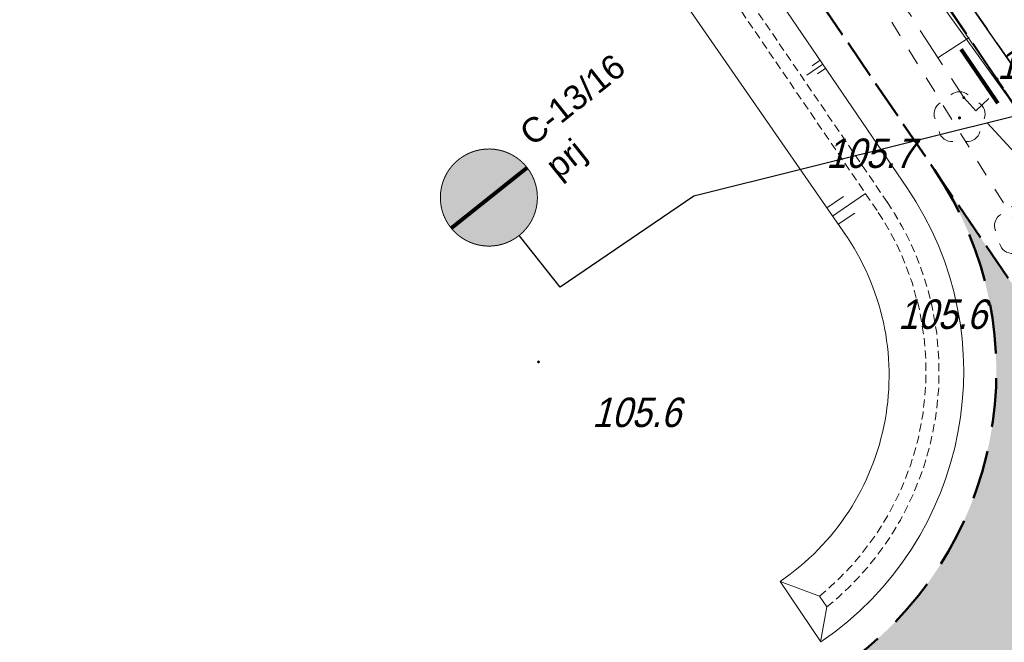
# Model space of a CAD drawing. Extents: x 6530721 to 6531385, y 5978377 to 5979143.
# Tile 55 of 146: x 6530954 to 6530984, y 5978747 to 5978766. Entities that reach past the tile are written whole.
import ezdxf

# ---------------------------------------------------------------- set-up
doc = ezdxf.new("R2010")
doc.units = 0
doc.set_wipeout_variables(frame=1)
for name, pattern in [('AB_rokocin 2014-08-13 AC2004$0$0.5_0.5', [1, 0.5, -0.5]), ('AB_rokocin 2014-08-13 AC2004$0$1.5_0.5', [2, 1.5, -0.5]), ('AB_rokocin 2014-08-13 AC2004$0$823-500', [1.75, 1.25, -0.5]), ('AB_rokocin 2014-08-13 AC2004$0$l217_500', [2, 1.5, -0.5]), ('AB_rokocin 2014-08-13 AC2004$0$l219_500', [0]), ('ACAD_ISO02W100', [15, 12, -3]), ('DASHED2', [0.375, 0.25, -0.125]), ('HIDDEN', [0.375, 0.25, -0.125])]:
    doc.linetypes.add(name, pattern=pattern)
for name, color, linetype, lineweight in [('A-T-OŚ-LBAT-FILL', 7, 'Continuous', 15), ('A-T-OŚ-LR1-CUT', 7, 'Continuous', 15), ('AB-krawędzie', 7, 'ACAD_ISO02W100', 50), ('AB-krawężnik obniżony', 34, 'DASHED2', 50), ('AB-pobocze', 191, 'Continuous', 20), ('AB-wymiarowa', 7, 'Continuous', 30), ('AB-wyp. kostka betonowa grafitowa', 151, 'Continuous', 15), ('AB_rokocin 2014-08-13 AC2004$0$!arkusz4', 7, 'Continuous', 18), ('AB_rokocin 2014-08-13 AC2004$0$217-Granica konturu klasyfikcyjnego', 7, 'Continuous', 18), ('AB_rokocin 2014-08-13 AC2004$0$218-Granica użytku', 7, 'Continuous', 18), ('AB_rokocin 2014-08-13 AC2004$0$219-Linia granicy', 7, 'Continuous', 18), ('AB_rokocin 2014-08-13 AC2004$0$820-Skarpa nieumocniona', 7, 'Continuous', 18), ('AB_rokocin 2014-08-13 AC2004$0$823-Szczyt skarpy nieumocninej', 7, 'Continuous', 18), ('AB_rokocin 2014-08-13 AC2004$0$824-Podnóże skarpy nieumocninej', 7, 'Continuous', 18), ('AB_rokocin 2014-08-13 AC2004$0$drzewo liściaste (punkt)', 7, 'Continuous', 18), ('AB_rokocin 2014-08-13 AC2004$0$krawężnik (linia)', 7, 'Continuous', 18), ('AB_rokocin 2014-08-13 AC2004$0$przewód telekomunikacyjny (linia)-STPOD', 7, 'Continuous', 18), ('AB_rokocin 2014-08-13 AC2004$0$punkt wysokościowy naturalny', 7, 'Continuous', 18), ('AB_rokocin 2014-08-13 AC2004$0$punkt wysokościowy naturalny-Atr2', 7, 'Continuous', 18), ('AB_rokocin 2014-08-13 AC2004$0$punkt wysokościowy sztuczny', 7, 'Continuous', 18), ('AB_rokocin 2014-08-13 AC2004$0$punkt wysokościowy sztuczny-Atr2', 7, 'Continuous', 18), ('ARDPLAN-2D-LBAT', 7, 'Continuous', 18), ('ARDPLAN-2D-LR1', 7, 'HIDDEN', 18), ('ARDPLAN-2D-LR2', 7, 'HIDDEN', 18), ('asf', 7, 'Continuous', 18)]:
    doc.layers.add(name, color=color, linetype=linetype, lineweight=lineweight)
for name, color, linetype in [('gaOzPoziome', 7, 'Continuous'), ('gaPionowe', 7, 'Continuous'), ('zzz.ga.oz_pion_def', 7, 'Continuous'), ('zzz.ga.oz_pion_wypelnienie', 7, 'Continuous'), ('zzz.gaVSDodTekst', 7, 'Continuous'), ('zzz.gaVSDomyslna', 7, 'Continuous'), ('zzz.gaVSNazwa', 7, 'Continuous'), ('zzz.gaVSStan', 7, 'Continuous'), ('zzz.gaVSWielkość', 7, 'Continuous')]:
    doc.layers.add(name, color=color, linetype=linetype)
doc.styles.add('AB_rokocin 2014-08-13 AC2004$0$Standard', font='txt')
doc.styles.add('GA4-ATR-TEXT', font='arial.ttf', dxfattribs={"width": 0.9})
doc.styles.get("Standard").update_dxf_attribs({"font": 'simplex.shx', "width": 0.75, "height": 1.25})
doc.dimstyles.new('GA4-LEADER', dxfattribs={"dimtxt": 1, "dimasz": 1, "dimexe": 1, "dimexo": 1, "dimgap": 1, "dimtad": 1, "dimtxsty": 'Standard', "dimcen": 1, "dimadec": 0, "dimazin": 0, "dimtfac": 1, "dimtmove": 0, "dimatfit": 3, "dimfxl": 1, "dimarcsym": 0})

# ---------------------------------------------------------------- blocks, each defined once
blk = doc.blocks.new('Slope Pattern - Lines - Short')
for p, q in [((0, 25), (50, 25)), ((0, 0), (100, 0)), ((0, -25), (50, -25))]:
    blk.add_line(p, q)
blk.add_point((125, 0))
blk = doc.blocks.new('Slope Pattern - Lines')
for p, q in [((0, 25), (50, 25)), ((0, 0), (100, 0)), ((0, -25), (50, -25))]:
    blk.add_line(p, q)
blk = doc.blocks.new('gaVScolumn0')
at = {"color": 0, "linetype": 'ByBlock', "lineweight": -2}
blk.add_line((0, 0), (0, 400), dxfattribs=at)
blk = doc.blocks.new('z.ga4.C_wyp_0')
at = {"layer": 'zzz.ga.oz_pion_wypelnienie'}
blk.add_hatch(color=0, dxfattribs=at).paths.add_polyline_path([(-399.9999999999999, 400, 1), (399.9999999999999, 400, 1)])
blk = doc.blocks.new('z.ga4.C_wyp_1')
at = {"layer": 'zzz.ga.oz_pion_def', "color": 0, "const_width": 8}
blk.add_lwpolyline([(2.424800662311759e-14, 796, 0.9999999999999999), (-7.274401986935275e-14, 4.000000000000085, 0.9999999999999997), (1.561425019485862e-13, 796, 1.174738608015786)], format="xyb", dxfattribs=at)
blk = doc.blocks.new('z.ga4.C-13_1')
at = {"layer": 'zzz.ga.oz_pion_def'}
h = blk.add_hatch(color=0, dxfattribs=at)
h.paths.add_polyline_path([(68.72983346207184, 120), (80.38518603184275, 120.0000000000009, 3.319278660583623), (150.2792960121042, 245.4705049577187), (101.8886781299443, 323.6399646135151), (113.4174698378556, 360.0000000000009), (160, 360.0000000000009), (160, 400.0000000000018), (39.45740863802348, 400.0000000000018, 0.8437181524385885), (36.40625052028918, 381.1979164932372), (93.15920007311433, 362.2802666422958), (86.09472528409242, 340.0000000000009), (-138.924410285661, 340.0000000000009), (-124.1063770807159, 391.2931918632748, -0.334943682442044), (-112.567101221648, 400.0000000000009), (-80, 400.0000000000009), (-80, 420.0000000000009), (-112.567101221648, 420.0000000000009, 0.3334951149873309), (-143.2923141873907, 396.9421075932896), (-183.6338913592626, 257.2981866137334, 25.96148139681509), (-164.419607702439, 251.747393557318), (-156.9343122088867, 277.6580318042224), (-5.880054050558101, 147.6811119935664, 1.10823573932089)])
h.paths.add_polyline_path([(68.72983346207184, 140.0000000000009, 0.1919025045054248), (51.23816076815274, 163.8960252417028), (93.92152391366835, 298.5127859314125), (133.2739930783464, 234.9434126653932, 0.2190276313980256), (80.38518603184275, 140.0000000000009)], flags=16)
h.paths.add_polyline_path([(32.17354801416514, 169.940902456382, 0.1670131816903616), (7.164784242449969, 162.8413294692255), (-150.8295403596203, 298.7899343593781), (-144.702188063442, 320.0000000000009), (79.7532618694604, 320.0000000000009)], flags=16)
h.paths.add_polyline_path([(100.4554884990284, 120.0000000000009), (192.6794919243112, 120.0000000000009, 1.763173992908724), (209.3859221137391, 149.9905704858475), (160.8433923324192, 228.4054262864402, -3.236859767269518)], flags=16)
h.paths.add_polyline_path([(100.4554884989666, 139.9999999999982, -0.2116843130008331), (143.838089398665, 217.8783339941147), (192.0484866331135, 140.0000000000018)], flags=16)
h.paths.add_polyline_path([(-189.2041961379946, 238.0163623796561), (-214.8000140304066, 149.4154542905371, 3.732050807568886), (-195.5857303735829, 143.8646612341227), (-169.9899124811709, 232.4655693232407, -21.95445115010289)], flags=16)
blk = doc.blocks.new('z.ga4.C-16_1')
at = {"layer": 'zzz.ga.oz_pion_def'}
h = blk.add_hatch(color=0, dxfattribs=at)
h.paths.add_polyline_path([(-101.25, 517.5, 1), (-33.75, 517.5, 1)])
h.paths.add_polyline_path([(174.375, 298.125, 1), (230.625, 298.125, 1)], flags=17)
h.paths.add_polyline_path([(-25.01865671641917, 384.1791044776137), (68.38680109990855, 243.189734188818), (76.63252240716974, 249.6030729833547), (118.2593856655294, 225.5375426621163), (148.9761092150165, 235.9044368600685), (122.4852071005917, 129.9408284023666), (133.1360946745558, 127.5443786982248), (102.9694323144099, 6.877729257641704), (129.7638136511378, 4.48537378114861), (168.75, 120.0000000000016), (218.5291700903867, 31.50369761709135), (233.4224598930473, 30.20053475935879), (246.3157894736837, 59.21052631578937), (232.9064039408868, 60.88669950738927), (203.1617647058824, 137.6470588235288), (219.4772727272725, 202.909090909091), (248.4115755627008, 146.6045016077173), (271.0465116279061, 155.4069767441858), (217.3469387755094, 262.8061224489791), (168.7499999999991, 270.703125), (119.6202531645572, 249.2088607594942), (85.52036199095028, 267.9638009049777), (-10.28571428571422, 438.285714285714), (-56.25, 475.3124999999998), (-87.313432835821, 476.8656716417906), (-158.4000000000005, 446.3999999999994), (-180, 360.0000000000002), (-196.4396284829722, 228.4829721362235), (-180.2505412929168, 227.2687905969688), (-154.51171875, 326.2500000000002), (-161.4757281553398, 237.1106796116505), (-155.1497443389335, 236.6362308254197), (-176.0294117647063, 2.273736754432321e-13), (-137.25, 2.273736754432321e-13), (-98.2894736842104, 222.6315789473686), (-41.625, 33.75000000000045), (-5.825892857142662, 33.75000000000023), (11.37044967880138, 72.26980728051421), (-8.637236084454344, 80.8445297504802), (-42.08333333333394, 286.6666666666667)])
blk = doc.blocks.new('C-13_16-59125806859-vs')
at = {"layer": 'zzz.gaVSDomyslna', "color": 7, "true_color": 0xffffff, "const_width": 24}
blk.add_lwpolyline([(-297, 297), (297, 297)], dxfattribs=at)
at = {"layer": 'zzz.gaVSDomyslna', "color": 180, "lineweight": 0, "xscale": 0.75, "yscale": 0.75}
blk.add_blockref('z.ga4.C_wyp_0', (0, 0), dxfattribs=at)
at = {"layer": 'zzz.gaVSDomyslna', "color": 7, "lineweight": 0, "true_color": 0xffffff}
for name, p, xscale, yscale in [('z.ga4.C_wyp_1', (0, 0), 0.75, 0.75), ('z.ga4.C-16_1', (0, 330), 0.4349999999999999, 0.4349999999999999), ('z.ga4.C-13_1', (0, 69), 0.45, 0.45)]:
    blk.add_blockref(name, p, dxfattribs=dict(at, xscale=xscale, yscale=yscale))
at = {"layer": 'zzz.gaVSDodTekst', "style": 'GA4-ATR-TEXT', "flags": 1}
blk.add_attdef('AddText', (0, 0), '', height=1, dxfattribs=at)
at = {"layer": 'zzz.gaVSDomyslna', "style": 'GA4-ATR-TEXT', "flags": 1}
for tag in ['Width', 'Height', 'Position', 'Route']:
    blk.add_attdef(tag, (0, 0), '', height=1, dxfattribs=at)
at = {"layer": 'zzz.gaVSNazwa', "style": 'GA4-ATR-TEXT'}
blk.add_attdef('Name', (400, 375), '', height=150, dxfattribs=at)
at = {"layer": 'zzz.gaVSStan', "style": 'GA4-ATR-TEXT'}
blk.add_attdef('State', (400, 120), '', height=150, dxfattribs=at)
at = {"layer": 'zzz.gaVSWielkość', "style": 'GA4-ATR-TEXT', "flags": 1}
blk.add_attdef('Size', (0, 0), '', height=1, dxfattribs=at)
blk = doc.blocks.new('AB_rokocin 2014-08-13 AC2004$0$PW01')
at = {"linetype": 'Continuous', "lineweight": 13}
h = blk.add_hatch(color=0, dxfattribs=at)
edge = h.paths.add_edge_path()
edge.add_arc((0, 0), 0.045, 0, 360)
blk = doc.blocks.new('AB_rokocin 2014-08-13 AC2004$0$OP021')
at = {"linetype": 'Continuous', "lineweight": 13}
h = blk.add_hatch(color=0, dxfattribs=at)
edge = h.paths.add_edge_path()
edge.add_arc((0, 0), 0.05, 0, 360)
at = {"color": 0, "linetype": 'Continuous', "lineweight": 13}
for centre, start, end in [((0, 0.4), 49.272, 130.728), ((-0.38, 0.124), 121.308, 202.548), ((0.38, 0.124), 337.452, 58.692), ((-0.235, -0.324), 193.221, 274.871), ((0.235, -0.324), 265.129, 346.7790000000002)]:
    blk.add_arc(centre, 0.4, start, end, dxfattribs=at)
blk = doc.blocks.new('AB_rokocin 2014-08-13 AC2004$0$PW02')
at = {"linetype": 'Continuous', "lineweight": 13}
h = blk.add_hatch(color=0, dxfattribs=at)
edge = h.paths.add_edge_path()
edge.add_arc((0, 0), 0.045, 0, 360)
blk = doc.blocks.new('AB_rokocin 2014-08-13 AC2004')
at = {"layer": 'AB_rokocin 2014-08-13 AC2004$0$217-Granica konturu klasyfikcyjnego', "color": 3, "linetype": 'AB_rokocin 2014-08-13 AC2004$0$l217_500', "lineweight": 18, "flags": 128}
blk.add_lwpolyline([(6530922.5, 5978853.8), (6530986.03, 5978762.59)], dxfattribs=at)
blk.add_lwpolyline([(6530922.5, 5978853.8), (6530986.03, 5978762.59)], dxfattribs=at)
at = {"layer": 'AB_rokocin 2014-08-13 AC2004$0$218-Granica użytku', "color": 7, "linetype": 'AB_rokocin 2014-08-13 AC2004$0$0.5_0.5', "lineweight": 18, "flags": 128}
blk.add_lwpolyline([(6531001.17, 5978721.69), (6531000.63, 5978732.43), (6530996.15, 5978739.32), (6530984.93, 5978759.47), (6530975.19, 5978775.23), (6530966.02, 5978789.33), (6530947.12, 5978815.35), (6530930.04, 5978841.98), (6530914.21, 5978864.57), (6530909.23, 5978867.86), (6530906.17, 5978863.28), (6530898.76, 5978839.04), (6530885.52, 5978810.89), (6530874.76, 5978788), (6530855.37, 5978751.06), (6530836.1, 5978722.27), (6530827.283, 5978708.346)], dxfattribs=at)
at = {"layer": 'AB_rokocin 2014-08-13 AC2004$0$219-Linia granicy', "color": 92, "linetype": 'AB_rokocin 2014-08-13 AC2004$0$l219_500', "lineweight": 30, "flags": 128}
blk.add_lwpolyline([(6530986.03, 5978762.59), (6530922.5, 5978853.8)], dxfattribs=at)
blk.add_lwpolyline([(6530986.03, 5978762.59), (6530922.5, 5978853.8)], dxfattribs=at)
at = {"layer": 'AB_rokocin 2014-08-13 AC2004$0$820-Skarpa nieumocniona', "color": 252, "linetype": 'Continuous', "lineweight": 18}
for p, q in [((6530982.42, 5978764.73), (6530983.38, 5978765.35)), ((6530983.58, 5978763.11), (6530983.98, 5978763.48))]:
    blk.add_line(p, q, dxfattribs=at)
at = {"layer": 'AB_rokocin 2014-08-13 AC2004$0$823-Szczyt skarpy nieumocninej', "color": 252, "linetype": 'AB_rokocin 2014-08-13 AC2004$0$823-500', "lineweight": 18, "flags": 128}
blk.add_lwpolyline([(6530988.33, 5978757.96), (6530983.21, 5978763.51), (6530978.65, 5978770.55), (6530967.23, 5978787.89), (6530956.09, 5978804.01), (6530943.26, 5978822.96), (6530931.12, 5978839.99), (6530922.44, 5978852.55), (6530920.27, 5978857.62)], dxfattribs=at)
at = {"layer": 'AB_rokocin 2014-08-13 AC2004$0$824-Podnóże skarpy nieumocninej', "color": 252, "linetype": 'AB_rokocin 2014-08-13 AC2004$0$823-500', "lineweight": 18, "flags": 128}
blk.add_lwpolyline([(6530920.27, 5978857.62), (6530923.54, 5978853.19), (6530932.03, 5978840.69), (6530943.89, 5978823.43), (6530955.81, 5978806), (6530967.75, 5978788.45), (6530979.36, 5978771.32), (6530984.23, 5978764.08), (6530988.33, 5978757.96)], dxfattribs=at)
at = {"layer": 'AB_rokocin 2014-08-13 AC2004$0$krawężnik (linia)', "color": 252, "linetype": 'AB_rokocin 2014-08-13 AC2004$0$1.5_0.5', "lineweight": 18, "flags": 128}
blk.add_lwpolyline([(6531298.927, 5978448.647999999), (6531287.37, 5978458.4), (6531270.37, 5978472.52), (6531253.02, 5978487.1), (6531235.13, 5978502.07), (6531218, 5978516.55), (6531200.82, 5978530.83), (6531185.47, 5978543.6), (6531169.49, 5978556.94), (6531153.58, 5978570.32), (6531137.12, 5978583.98), (6531120.57, 5978598.02), (6531104.7, 5978612.02), (6531087.1, 5978628.88), (6531072.14, 5978644.66), (6531057.88, 5978660.99), (6531044.81, 5978677.43), (6531031.41, 5978696.08), (6531019.33, 5978713.34), (6531007.09, 5978730.85), (6530994.02, 5978749.9), (6530984.23, 5978764.08), (6530979.36, 5978771.32), (6530967.75, 5978788.45), (6530955.81, 5978806), (6530943.89, 5978823.43), (6530932.03, 5978840.69), (6530923.54, 5978853.19), (6530919.06, 5978859.93)], dxfattribs=at)
at = {"layer": 'AB_rokocin 2014-08-13 AC2004$0$przewód telekomunikacyjny (linia)-STPOD', "color": 30, "linetype": 'Continuous', "lineweight": 18, "flags": 128}
blk.add_lwpolyline([(6530955.77, 5978804.1), (6530961.97, 5978795.05), (6530970.08, 5978783.46), (6530973.57, 5978779.14), (6530978.35, 5978772.17), (6530984.57, 5978763.52), (6530989.96, 5978755.52), (6530995.69, 5978748.09), (6531001.69, 5978739.66), (6531009.7, 5978728.8), (6531016.82, 5978718.8), (6531023.95, 5978708.92), (6531029.88, 5978700.57), (6531034.71, 5978694.17), (6531041.7, 5978685.57), (6531049.69, 5978676.16), (6531058.59, 5978664.46)], dxfattribs=at)
at = {"layer": 'AB_rokocin 2014-08-13 AC2004$0$drzewo liściaste (punkt)', "color": 94, "linetype": 'Continuous', "lineweight": 13}
for p in [(6530983.08, 5978762.89), (6530984.93, 5978759.47)]:
    blk.add_blockref('AB_rokocin 2014-08-13 AC2004$0$OP021', p, dxfattribs=at)
at = {"layer": 'AB_rokocin 2014-08-13 AC2004$0$punkt wysokościowy naturalny', "color": 7, "linetype": 'Continuous', "lineweight": 13}
for p in [(6530983.21, 5978763.51), (6530970.2, 5978755.43)]:
    blk.add_blockref('AB_rokocin 2014-08-13 AC2004$0$PW01', p, dxfattribs=at)
at = {"layer": 'AB_rokocin 2014-08-13 AC2004$0$punkt wysokościowy sztuczny', "color": 7, "linetype": 'Continuous', "lineweight": 13}
blk.add_blockref('AB_rokocin 2014-08-13 AC2004$0$PW02', (6530984.23, 5978764.08), dxfattribs=at)
at = {"layer": 'AB_rokocin 2014-08-13 AC2004$0$punkt wysokościowy naturalny-Atr2', "color": 252, "linetype": 'ByBlock', "lineweight": 20, "style": 'AB_rokocin 2014-08-13 AC2004$0$Standard', "oblique": 15, "width": 0.9}
for s, p in [('105.7', (6530979, 5978761.36)), ('105.6', (6530981.2, 5978756.44)), ('105.6', (6530971.84, 5978753.44))]:
    blk.add_text(s, height=0.9, dxfattribs=at).set_placement(p)
at = {"layer": 'AB_rokocin 2014-08-13 AC2004$0$punkt wysokościowy sztuczny-Atr2', "color": 252, "linetype": 'ByBlock', "lineweight": 20, "style": 'AB_rokocin 2014-08-13 AC2004$0$Standard', "oblique": 15, "width": 0.9}
blk.add_text('105.37', height=0.9, dxfattribs=at).set_placement((6530984.23, 5978764.08))
at = {"linetype": 'ByBlock'}
blk.add_wipeout([(6530875.99268788, 5978760.34308478), (6530918.964534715, 5978786.026451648), (6531046.133985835, 5978573.254263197), (6531003.1621389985, 5978547.570896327)], dxfattribs=at).dxf.layer = 'AB_rokocin 2014-08-13 AC2004$0$!arkusz4'

msp = doc.modelspace()

# ---------------------------------------------------------------- hatches: boundary and pattern name
at = {"layer": 'AB-wyp. kostka betonowa grafitowa'}
msp.add_hatch(color=256, dxfattribs=at).paths.add_polyline_path([(6530982.294925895, 5978761.328437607, -0.4142135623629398), (6530979.402589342, 5978746.043334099), (6530982.29360354, 5978741.962873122, -0.4117972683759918), (6530997.527189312, 5978739.145117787), (6530991.329396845, 5978748.07687282)])

# ---------------------------------------------------------------- next in the draw order: block references
at = {"layer": 'AB-wymiarowa'}
msp.add_blockref('AB_rokocin 2014-08-13 AC2004', (0, 0), dxfattribs=at)

# ---------------------------------------------------------------- next in the draw order: linework, layer by layer
at = {"layer": 'AB-krawędzie', "ltscale": 0.1}
msp.add_lwpolyline([(6531003.04838721, 5978731.188415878), (6530991.329396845, 5978748.07687282), (6530977.72799647, 5978768.02711), (6530941.136280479, 5978821.699040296), (6530928.169644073, 5978841.319975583), (6530922.633514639, 5978849.07539542)], dxfattribs=at)
at = {"layer": 'AB-krawężnik obniżony', "ltscale": 6}
msp.add_arc((6530973.206205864, 5978755.132054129), 11, 304.2848496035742, 34.28484960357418, dxfattribs=at)
at = {"layer": 'AB-pobocze', "ltscale": 3}
msp.add_lwpolyline([(6530981.46867862, 5978760.765130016), (6530976.901749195, 5978767.463802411), (6530940.305973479, 5978821.141687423), (6530927.345284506, 5978840.753623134), (6530923.713662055, 5978845.841068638, 0.08995324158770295), (6530922.178337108, 5978847.334055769), (6530910.284619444, 5978855.331969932)], format="xyb", dxfattribs=at)
msp.add_arc((6530973.206205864, 5978755.132054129), 10, 304.2848496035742, 34.28484960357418, dxfattribs=at)
at = {"layer": 'ARDPLAN-2D-LBAT'}
msp.add_line((6530978.839281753, 5978746.869581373), (6530977.590053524, 5978748.721507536), dxfattribs=at)
at = {"layer": 'ARDPLAN-2D-LBAT', "flags": 128}
for points in [[(6530979.599715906, 5978759.306880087), (6530973.357870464, 5978768.316556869), (6530960.364468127, 5978788.172368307), (6530951.515787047, 5978801.151420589), (6530950.836659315, 5978802.125802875), (6530950.264281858, 5978802.94586662)], [(6530978.839281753, 5978746.91983535), (6530979.022346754, 5978747.939349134), (6530978.797780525, 5978748.272258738), (6530977.590053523, 5978748.721507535)]]:
    msp.add_lwpolyline(points, dxfattribs=at)
at = {"layer": 'ARDPLAN-2D-LBAT'}
msp.add_arc((6530973.319740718, 5978755.015694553), 7.606073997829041, 304.1550652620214, 35.08264864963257, dxfattribs=at)
at = {"layer": 'ARDPLAN-2D-LR1', "flags": 128}
msp.add_lwpolyline([(6530980.876151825, 5978760.302813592), (6530974.760637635, 5978769.272916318)], dxfattribs=at)
at = {"layer": 'ARDPLAN-2D-LR1'}
for radius, start in [(8.85, 309.1842567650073), (9.25, 308.9595800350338)]:
    msp.add_arc((6530973.206205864, 5978755.132054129), radius, start, 34.28484960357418, dxfattribs=at)
at = {"layer": 'ARDPLAN-2D-LR2', "flags": 128}
msp.add_lwpolyline([(6530980.560137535, 5978760.056244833), (6530974.430138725, 5978769.047593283)], dxfattribs=at)
at = {"layer": 'asf', "lineweight": 18, "flags": 128}
msp.add_lwpolyline([(6531002.460419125, 5978737.09614945), (6530994.890908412, 5978748.503848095), (6530986.749909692, 5978760.362325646), (6530978.787742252, 5978772.024174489), (6530971.71710602, 5978782.843220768), (6530965.463275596, 5978791.775437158), (6530956.702542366, 5978804.680269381)], dxfattribs=at)
at = {"layer": 'gaOzPoziome', "color": 7, "const_width": 0.12, "flags": 128}
msp.add_lwpolyline([(6530984.253685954, 5978763.337251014), (6530983.127070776, 5978764.989745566)], dxfattribs=at)

# ---------------------------------------------------------------- next in the draw order: block references
at = {"layer": 'A-T-OŚ-LBAT-FILL', "xscale": 0.01220974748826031, "yscale": 0.01220974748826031, "rotation": 34.28484962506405}
msp.add_blockref('Slope Pattern - Lines', (6530979.196247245, 5978759.889259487), dxfattribs=at)
at = {"layer": 'A-T-OŚ-LR1-CUT', "xscale": 0.005999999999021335, "yscale": 0.005999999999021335, "rotation": 214.2848496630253}
msp.add_blockref('Slope Pattern - Lines - Short', (6530978.902028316, 5978764.529836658), dxfattribs=at)
at = {"layer": 'gaPionowe', "xscale": 0.005, "yscale": 0.005, "zscale": 0.005, "rotation": 38.55206548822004}
msp.add_blockref('C-13_16-59125806859-vs', (6530969.615873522, 5978759.282593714), dxfattribs=at).add_auto_attribs({'Name': 'C-13/16', 'State': 'prj'})
msp.add_blockref('gaVScolumn0', (6530970.862324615, 5978757.718509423), dxfattribs=at)

# ---------------------------------------------------------------- next in the draw order: leaders
at = {"layer": 'gaPionowe'}
msp.add_leader([(6530991.052614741, 5978764.511469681), (6530974.950732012, 5978760.499406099), (6530970.862324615, 5978757.718509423)], dimstyle='GA4-LEADER', override={"dimasz": 0.3}, dxfattribs=at)

doc.saveas('drawing.dxf')
